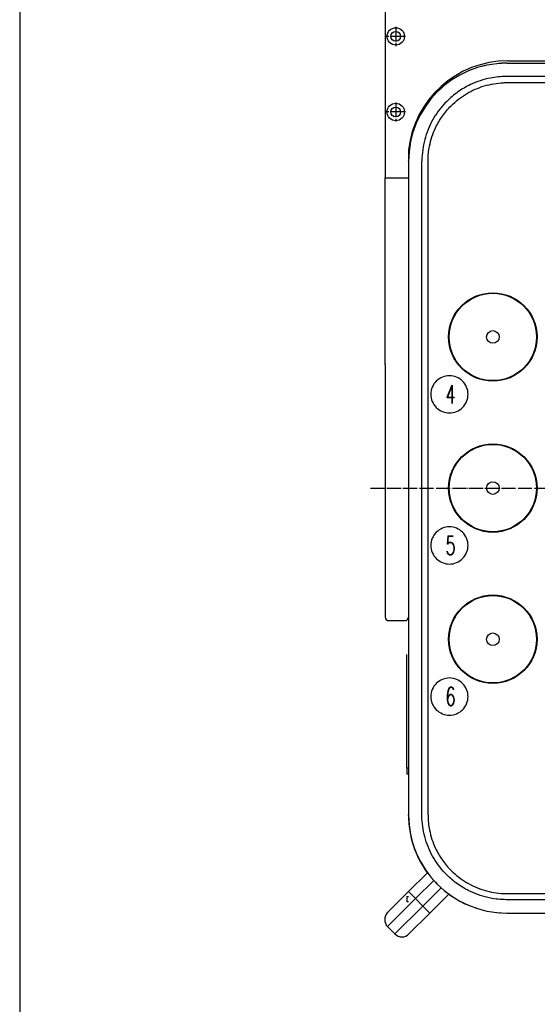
# Model space of a CAD drawing. Extents: x -1763 to 4575, y -3429 to 1051.
# Tile 180 of 193: x 1900 to 2345, y -544 to 303. Entities that reach past the tile are written whole.
import ezdxf

# ---------------------------------------------------------------- set-up
doc = ezdxf.new("R2010")
doc.units = 0
doc.linetypes.add('DASHED', pattern=[15, 7, -8])
doc.linetypes.add('DOT_CENTER', pattern=[14, 12, -1, 0, -1])
doc.layers.get('0').update_dxf_attribs({"linetype": 'CONTINUOUS'})
doc.layers.add('1', color=7, linetype='CONTINUOUS')
doc.layers.add('KONTUR', color=7, linetype='CONTINUOUS')
doc.styles.add('CONVERTER_2', font='txt.shx', dxfattribs={"width": 0.63})

# ---------------------------------------------------------------- blocks, each defined once
blk = doc.blocks.new('TEXT__453', base_point=(-2000, -2800))
at = {"layer": '1', "color": 7, "linetype": 'CONTINUOUS'}
blk.add_line((1900, 800), (1900, -2170), dxfattribs=at)
blk = doc.blocks.new('MANIPULATOR_TOPVIEW__652', base_point=(592.21, 3670.62))
at = {"layer": '1', "color": 7, "linetype": 'CONTINUOUS'}
for p, q in [((2214.5, 419.5), (2214.5, 167)), ((2985.5, 403.5), (2901.45, 403.5)), ((2319.77, 267.5), (2425.27, 267.5)), ((2774.73, 267.5), (2880.23, 267.5)), ((2965.5, -214), (2965.5, 190.85)), ((2214.5, 167), (2234.5, 167)), ((2965.5, 167), (2985.5, 167)), ((2217.5, -214), (2231.5, -214)), ((2965.5, -214), (2982.5, -214))]:
    blk.add_line(p, q, dxfattribs=at)
at = {"layer": '1', "color": 1, "linetype": 'DOT_CENTER'}
for p, q in [((2223.5, 361.75), (2223.5, 345.25)), ((2976.5, 345.25), (2976.5, 361.75)), ((2231.75, 353.5), (2215.25, 353.5)), ((2984.75, 353.5), (2968.25, 353.5)), ((2223.5, 296.75), (2223.5, 280.25)), ((2976.5, 280.25), (2976.5, 296.75)), ((2231.75, 288.5), (2215.25, 288.5)), ((2984.75, 288.5), (2968.25, 288.5)), ((2223.5, 231.75), (2223.5, 215.25)), ((2976.5, 215.25), (2976.5, 231.75)), ((2231.75, 223.5), (2215.25, 223.5)), ((2984.75, 223.5), (2968.25, 223.5))]:
    blk.add_line(p, q, dxfattribs=at)
at = {"layer": '1', "color": 7, "linetype": 'CONTINUOUS'}
for centre, radius in [((2223.5, 353.5), 7.5), ((2223.5, 353.5), 4.2), ((2976.5, 353.5), 7.5), ((2976.5, 353.5), 4.2), ((2223.5, 288.5), 7.5), ((2223.5, 288.5), 4.2), ((2976.5, 288.5), 7.5), ((2976.5, 288.5), 4.2), ((2223.5, 223.5), 7.5), ((2976.5, 223.5), 7.5), ((2223.5, 223.5), 4.2), ((2976.5, 223.5), 4.2)]:
    blk.add_circle(centre, radius, dxfattribs=at)
for centre, radius, start, end in [((2982.5, 420.5), 3, 0, 90), ((2319.77, 181.75), 85.75, 90, 173.9096), ((2880.23, 181.75), 85.75, 6.0904, 90), ((2217.5, -211), 3, 180, -90), ((2231.5, -211), 3, -90, 0), ((2982.5, -211), 3, -90, 0)]:
    blk.add_arc(centre, radius, start, end, dxfattribs=at)
at = {"layer": 'KONTUR', "color": 7, "linetype": 'CONTINUOUS'}
for p, q in [((2218.5, 423.5), (2561.89, 423.5)), ((2982.5, 423.5), (2641.75, 423.5)), ((2985.5, -9.33), (2985.5, 420.5)), ((2561.42, 403.5), (2214.5, 403.5)), ((2901.45, 403.5), (2646.86, 403.5)), ((2234.5, 190.85), (2234.5, 135.75)), ((2214.5, 6.1), (2214.5, 167)), ((2234.5, 135.75), (2234.5, -211)), ((2214.5, 6.1), (2214.5, -211)), ((2985.5, -211), (2985.5, -9.33))]:
    blk.add_line(p, q, dxfattribs=at)
blk.add_arc((2218.5, 419.5), 4, 90, 180, dxfattribs=at)
blk = doc.blocks.new('TH_TV__653', base_point=(2986.02, 294))
at = {"color": 3, "linetype": 'DASHED'}
for p, q in [((2319, 265.5), (2417, 265.5)), ((2234.5, 181), (2234.5, -381)), ((2319, -465.5), (2423, -465.5)), ((2336, -465.5), (2354.25, -465.5))]:
    blk.add_line(p, q, dxfattribs=at)
at = {"color": 3, "linetype": 'CONTINUOUS'}
for p, q in [((2319, 265.5), (2417, 265.5)), ((2418.62, 254.02), (2318.93, 254.02)), ((2319.09, 248.77), (2417.57, 248.77)), ((2256.98, 238.7), (2257.13, 238.55)), ((2261.37, 242.8), (2261.22, 242.94)), ((2254.97, 236.46), (2255.12, 236.31)), ((2234.5, 181.14), (2234.5, 181.5)), ((2234.5, 181), (2234.5, -381)), ((2245.98, -381.07), (2245.98, 181.07)), ((2251.23, -380.91), (2251.23, 180.91)), ((2233, -341), (2233, -243)), ((2233, -341), (2233, -345.75)), ((2234.5, -341), (2233, -341)), ((2233, -345.75), (2234.5, -345.75)), ((2234.5, -381.5), (2234.5, -381.14)), ((2234.5, -447.11), (2250.76, -430.85)), ((2250.76, -430.85), (2250.79, -430.88)), ((2240.51, -453.12), (2256.15, -437.48)), ((2216.47, -465.15), (2234.5, -447.11)), ((2240.51, -453.12), (2234.5, -447.11)), ((2246.88, -459.49), (2262.52, -443.85)), ((2319.09, -448.77), (2417.57, -448.77)), ((2240.51, -453.12), (2216.47, -477.17)), ((2233, -451.25), (2234.5, -451.25)), ((2233, -451.25), (2233, -456)), ((2234.5, -456), (2233, -456)), ((2240.51, -453.12), (2246.88, -459.49)), ((2252.89, -465.5), (2269.15, -449.24)), ((2418.62, -454.02), (2318.93, -454.02)), ((2246.88, -459.49), (2222.83, -483.53)), ((2252.89, -465.5), (2234.85, -483.53)), ((2252.89, -465.5), (2246.88, -459.49)), ((2319, -465.5), (2423, -465.5)), ((2336, -465.5), (2354.25, -465.5)), ((2216.47, -477.17), (2222.83, -483.53))]:
    blk.add_line(p, q, dxfattribs=at)
for centre, radius in [((2307, 30), 38), ((2307, 30), 37.57), ((2307, 30), 5.45), ((2307, -100), 38), ((2307, -100), 37.57), ((2307, -100), 5.45), ((2307, -230), 38), ((2307, -230), 37.57), ((2307, -230), 5.45)]:
    blk.add_circle(centre, radius, dxfattribs=at)
at = {"color": 3, "linetype": 'DASHED'}
for centre, start, end in [((2319, 181), 90, -180), ((2319, -381), 180, -90)]:
    blk.add_arc(centre, 84.5, start, end, dxfattribs=at)
at = {"color": 3, "linetype": 'CONTINUOUS'}
for centre, radius, start, end in [((2319, 181), 84.5, 90, -180), ((2318.5, 181.5), 84, 137.08589, 139.1353), ((2318.5, 181.5), 84, 132.99247, 137.08589), ((2318.5, 181.5), 84, 130.94321, 132.99247), ((2318.5, 181.5), 84, 139.1353, -180), ((2319, -381), 84.5, 180, -90), ((2318.5, -381.5), 84, -180, -143.90299), ((2222.48, -471.16), 8.5, 135, -135), ((2228.84, -477.52), 8.5, -135, -45)]:
    blk.add_arc(centre, radius, start, end, dxfattribs=at)
for points, knots in [([(2318.93, 254.02), (2318.8, 254.02), (2318.67, 254.02), (2313.95, 253.99), (2309.36, 253.54), (2298.93, 251.48), (2293.19, 249.59), (2283.96, 245.23), (2280.34, 243.12), (2273.51, 238.31), (2270.3, 235.61), (2267.35, 232.65), (2263.09, 228.39), (2259.37, 223.62), (2253.19, 213.27), (2250.76, 207.74), (2247.31, 196.19), (2246.31, 190.22), (2246.01, 183.29), (2245.99, 182.37), (2245.98, 181.33), (2245.98, 181.2), (2245.98, 181.07)], [0, 0, 0, 0, 0.39209, 0.39209, 14.472717, 14.472717, 32.906377, 32.906377, 45.694838, 45.694838, 58.483305, 58.483305, 58.483305, 76.916048, 76.916048, 95.348773, 95.348773, 113.781519, 113.781519, 116.587061, 116.587061, 116.979036, 116.979036, 116.979036, 116.979036]), ([(2251.23, 180.91), (2251.23, 181.28), (2251.24, 181.65), (2251.31, 186.04), (2251.73, 190.05), (2253.59, 199.51), (2255.35, 204.85), (2259.41, 213.43), (2261.38, 216.8), (2265.85, 223.16), (2268.36, 226.14), (2271.11, 228.89), (2275.07, 232.85), (2279.51, 236.31), (2289.14, 242.05), (2294.29, 244.32), (2305.03, 247.53), (2310.58, 248.46), (2316.78, 248.73), (2317.38, 248.75), (2318.35, 248.76), (2318.72, 248.77), (2319.09, 248.77)], [0, 0, 0, 0, 1.045657, 1.045657, 12.425175, 12.425175, 28.250636, 28.250636, 39.229588, 39.229588, 50.208524, 50.208524, 50.208524, 66.033092, 66.033092, 81.857709, 81.857709, 97.682469, 97.682469, 99.382292, 99.382292, 100.427425, 100.427425, 100.427425, 100.427425]), ([(2318.93, -454.02), (2318.8, -454.02), (2318.67, -454.02), (2313.95, -453.99), (2309.36, -453.54), (2298.93, -451.48), (2293.19, -449.59), (2283.96, -445.23), (2280.34, -443.12), (2273.51, -438.31), (2270.3, -435.61), (2267.35, -432.65), (2263.09, -428.39), (2259.37, -423.62), (2253.19, -413.27), (2250.76, -407.74), (2247.31, -396.19), (2246.31, -390.22), (2246.01, -383.29), (2245.99, -382.37), (2245.98, -381.33), (2245.98, -381.2), (2245.98, -381.07)], [0, 0, 0, 0, 0.39209, 0.39209, 14.472717, 14.472717, 32.906377, 32.906377, 45.694838, 45.694838, 58.483305, 58.483305, 58.483305, 76.916048, 76.916048, 95.348773, 95.348773, 113.781519, 113.781519, 116.587061, 116.587061, 116.979036, 116.979036, 116.979036, 116.979036]), ([(2251.23, -380.91), (2251.23, -381.28), (2251.24, -381.65), (2251.31, -386.04), (2251.73, -390.05), (2253.59, -399.51), (2255.35, -404.85), (2259.41, -413.43), (2261.38, -416.8), (2265.85, -423.16), (2268.36, -426.14), (2271.11, -428.89), (2275.07, -432.85), (2279.51, -436.31), (2289.14, -442.05), (2294.29, -444.32), (2305.03, -447.53), (2310.58, -448.46), (2316.78, -448.73), (2317.38, -448.75), (2318.35, -448.76), (2318.72, -448.77), (2319.09, -448.77)], [0, 0, 0, 0, 1.045657, 1.045657, 12.425175, 12.425175, 28.250636, 28.250636, 39.229588, 39.229588, 50.208524, 50.208524, 50.208524, 66.033092, 66.033092, 81.857709, 81.857709, 97.682469, 97.682469, 99.382292, 99.382292, 100.427425, 100.427425, 100.427425, 100.427425])]:
    blk.add_open_spline(points, degree=3, knots=knots, dxfattribs=at)
blk = doc.blocks.new('TEXT__654', base_point=(2132.32, 320))
at = {"layer": '1', "color": 1}
for points in [[(2269.68, -35.32), (2269.68, -35.32, 0.414214), (2285.68, -19.32), (2285.68, -19.32, 0.414214), (2269.68, -3.32), (2269.68, -3.32, 0.414214), (2253.68, -19.32), (2253.68, -19.32, 0.414214)], [(2269.68, -165.32), (2269.68, -165.32, 0.414214), (2285.68, -149.32), (2285.68, -149.32, 0.414214), (2269.68, -133.32), (2269.68, -133.32, 0.414214), (2253.68, -149.32), (2253.68, -149.32, 0.414214)], [(2269.68, -295.32), (2269.68, -295.32, 0.414214), (2285.68, -279.32), (2285.68, -279.32, 0.414214), (2269.68, -263.32), (2269.68, -263.32, 0.414214), (2253.68, -279.32), (2253.68, -279.32, 0.414214)]]:
    blk.add_lwpolyline(points, format="xyb", close=True, dxfattribs=at)
at = {"layer": '1', "color": 1, "style": 'CONVERTER_2', "width": 0.63}
for s, p in [('4', (2266.32, -27.32)), ('5', (2266.32, -157.32)), ('6', (2266.32, -287.32))]:
    blk.add_text(s, height=16, dxfattribs=at).set_placement(p)
blk = doc.blocks.new('TH_B__655', base_point=(2331.73, -372.51))
at = {"layer": '1', "color": 1, "linetype": 'DOT_CENTER'}
blk.add_line((2201.75, -100), (2998.64, -100), dxfattribs=at)
at = {"layer": '1'}
for name, p in [('TEXT__654', (2132.32, 320)), ('MANIPULATOR_TOPVIEW__652', (592.21, 3670.62)), ('TH_TV__653', (2986.02, 294))]:
    blk.add_blockref(name, p, dxfattribs=at)
blk = doc.blocks.new('GEOMETRY__656', base_point=(12447.76, 2238.74))
blk.add_blockref('TH_B__655', (2331.73, -372.51))
blk = doc.blocks.new('D-E6978-60041-1S11B__657', base_point=(12671.2, 2424.87))
at = {"layer": '1'}
blk.add_blockref('GEOMETRY__656', (12447.76, 2238.74), dxfattribs=at)

msp = doc.modelspace()

# ---------------------------------------------------------------- block references
msp.add_blockref('D-E6978-60041-1S11B__657', (12671.2, 2424.87))
at = {"layer": '1'}
msp.add_blockref('TEXT__453', (-2000, -2800), dxfattribs=at)

doc.saveas('drawing.dxf')
